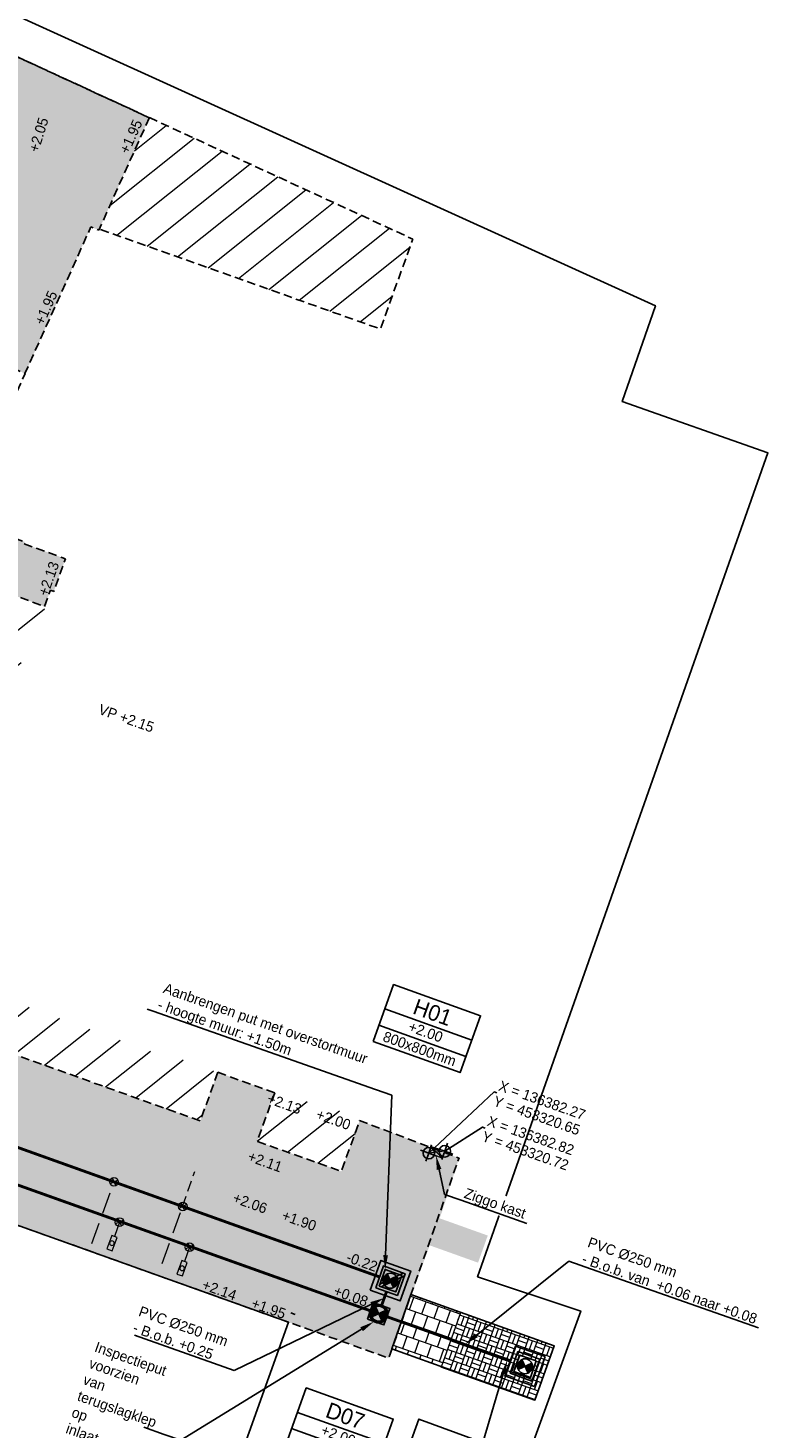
# Model space of a CAD drawing. Header units: metres. Extents: x 136120 to 136875, y 452791 to 453628.
# Tile 14 of 20: x 136368 to 136394, y 453311 to 453360. Entities that reach past the tile are written whole.
import ezdxf
from ezdxf import colors
from ezdxf.entities.mleader import LeaderData, LeaderLine
from ezdxf.enums import TextEntityAlignment as Align
from ezdxf.math import Vec2, Vec3

# ---------------------------------------------------------------- set-up
doc = ezdxf.new("R2010")
doc.units = ezdxf.units.M
for name, pattern in [('DASHED__G1', [0.45, 0.3, -0.15]), ('HIDDEN', [9.525, 6.35, -3.175]), ('HIDDEN__G5', [1.125, 0.75, -0.375])]:
    doc.linetypes.add(name, pattern=pattern)
doc.layers.add('-DR-alg-hulplijnen', color=210, linetype='Continuous', plot=False)
for name, color, linetype in [('-DR-alg-projectgrens 1-200', 3, 'PROJECTGRENS_1-200'), ('-DR-bs-rio-inspectieput', 253, 'Continuous'), ('-DR-nw-BRM-arc-zandbed', 1, 'Continuous'), ('-DR-nw-KL-nutstracé', 41, 'Continuous'), ('-DR-nw-KL-trafo @ 0.2', 2, 'Continuous'), ('-DR-nw-rio-DWA 250', 10, 'Continuous'), ('-DR-nw-rio-DWA putnummer @ 0.2', 10, 'Continuous'), ('-DR-nw-rio-DWA txt', 10, 'Continuous'), ('-DR-nw-rio-DWA txt @ 0.2', 10, 'Continuous'), ('-DR-nw-rio-HWA 250', 170, 'Continuous'), ('-DR-nw-rio-HWA putnummer @ 0.2', 170, 'Continuous'), ('-DR-nw-rio-HWA txt', 170, 'Continuous'), ('-DR-nw-rio-HWA txt @ 0.2', 170, 'Continuous'), ('-DR-nw-rio-inspectieput', 2, 'Continuous'), ('-DR-nw-rio-inspectieput-overstort', 2, 'Continuous'), ('-DR-nw-rio-putblock-deksel', 1, 'Continuous'), ('-DR-nw-rio-putblock-schacht', 1, 'Continuous'), ('-DR-nw-rio-txt', 2, 'Continuous'), ('-DR-nw-txt hoogtemaat vloerpeilen', 2, 'Continuous'), ('-DR-nw-txt-hoogtemaat', 2, 'Continuous'), ('-DR-nw-txt-WRM-hoogtemaat', 210, 'Continuous'), ('-DR-nw-vh-BRM-kant-zandbed', 1, 'DASHED__G1'), ('-DR-nw-vh-scheiding verhardingen', 1, 'Continuous'), ('-DR-nw-ziggokast', 2, 'Continuous')]:
    doc.layers.add(name, color=color, linetype=linetype)
for name, color, linetype, lineweight in [('-DR-nw-CAI', 2, 'Continuous', 9), ('-DR-nw-rio-DWA inlaat', 10, 'Continuous', 9), ('-DR-nw-rio-HWA 125', 170, 'HIDDEN__G5', 9), ('-DR-nw-rio-HWA inlaat', 170, 'HIDDEN__G5', 9), ('-DR-nw-rio-VWA 125 mm huisaansluiting', 10, 'HIDDEN', 13), ('-DR-nw-rio-VWA 125 mm ontstoppingsstuk', 10, 'Continuous', 13), ('-DR-nw-vh-arc-BRM-grondwerk water', 254, 'Continuous', 9), ('-DR-v-vh-arc-bss', 252, 'Continuous', 9)]:
    doc.layers.add(name, color=color, linetype=linetype, lineweight=lineweight)
doc.layers.add('-DR-nw-vh-arc-BRM-grond kavels', color=7, linetype='Continuous', lineweight=5, true_color=0xd9915e)
doc.styles.add('CE', font='txt', dxfattribs={"height": 1.8})
doc.styles.add('CiCom Engineering', font='txt', dxfattribs={"height": 1.8})
doc.styles.add('Drong', font='txt', dxfattribs={"height": 1.8})
doc.linetypes.add('PROJECTGRENS_1-200', pattern='A,0.32,-0.13,[133,ltypeshp.shx,S=0.13,R=0,X=-0.13,Y=0],-0.13,1.27', length=1.85)
pattern_1 = [(38.5914, (136376.3115, 453321.0646), (-0.594134, 0.744487), [])]

# ---------------------------------------------------------------- blocks, each defined once
blk = doc.blocks.new('*U1312')
at = {"style": 'Drong'}
blk.add_attdef('BOBL', text='', height=1.8, rotation=340.3104, dxfattribs=at).set_placement((-57.2, 20.47), align=Align.BOTTOM_LEFT)
blk.add_attdef('MATERIAAL', text='', height=1.8, rotation=340.3104, dxfattribs=at).set_placement((0, 0), align=Align.BOTTOM_CENTER)
blk.add_attdef('BOBR', text='', height=1.8, rotation=340.3104, dxfattribs=at).set_placement((117.32, -41.98), align=Align.BOTTOM_RIGHT)
blk = doc.blocks.new('*U20')
at = {"layer": '-DR-nw-rio-putblock-deksel', "color": 0, "ltscale": 0.5}
for p, q in [((-0.26, 0.014), (-0.095, -0.045)), ((-0.257, 0.04), (-0.063, -0.03)), ((-0.252, 0.064), (-0.032, -0.015)), ((-0.245, 0.088), (0, 0)), ((0.235, 0.111), (-0.235, -0.111)), ((-0.235, 0.111), (-0.015, 0.032)), ((-0.224, 0.133), (-0.03, 0.063)), ((-0.209, 0.154), (-0.045, 0.095)), ((-0.193, 0.174), (-0.06, 0.127)), ((-0.173, 0.194), (-0.075, 0.158)), ((-0.151, 0.212), (-0.09, 0.19)), ((-0.124, 0.229), (-0.105, 0.222)), ((-0.111, 0.235), (0.111, -0.235)), ((0, 0), (0.244, -0.088)), ((0.032, 0.015), (0.252, -0.064)), ((0.063, 0.03), (0.257, -0.04)), ((0.095, 0.045), (0.259, -0.014)), ((0.127, 0.06), (0.259, 0.012)), ((0.158, 0.075), (0.257, 0.039)), ((0.19, 0.09), (0.251, 0.068)), ((0.222, 0.105), (0.24, 0.098)), ((-0.26, -0.012), (-0.127, -0.06)), ((-0.257, -0.039), (-0.158, -0.075)), ((-0.251, -0.068), (-0.19, -0.09)), ((-0.241, -0.098), (-0.222, -0.105)), ((0.015, -0.032), (0.235, -0.111)), ((0.029, -0.063), (0.223, -0.133)), ((0.044, -0.095), (0.209, -0.154)), ((0.059, -0.127), (0.193, -0.174)), ((0.074, -0.158), (0.173, -0.194)), ((0.089, -0.19), (0.15, -0.212)), ((0.104, -0.221), (0.124, -0.229))]:
    blk.add_line(p, q, dxfattribs=at)
at = {"layer": '-DR-nw-rio-putblock-deksel', "color": 0}
blk.add_lwpolyline([(-0.39, -0.184), (0.184, -0.39), (0.39, 0.184), (-0.185, 0.39)], close=True, dxfattribs=at)
at = {"layer": '-DR-nw-rio-putblock-deksel', "color": 0, "ltscale": 0.5}
blk.add_circle((0, 0), 0.26, dxfattribs=at)
at = {"layer": '-DR-nw-rio-putblock-schacht', "color": 0}
for points in [[(-0.703, -0.333), (0.333, -0.703), (0.703, 0.333), (-0.333, 0.703)], [(-0.511, -0.242), (0.242, -0.511), (0.511, 0.242), (-0.242, 0.511)]]:
    blk.add_lwpolyline(points, close=True, dxfattribs=at)
blk = doc.blocks.new('*U536')
at = {"color": 0}
blk.add_lwpolyline([(-8.02, 0), (8.02, 0), (8.02, 10.5), (-8.02, 10.5)], close=True, dxfattribs=at)
for points in [[(-8.02, 6), (8.02, 6)], [(-8.02, 3), (8.02, 3)]]:
    blk.add_lwpolyline(points, dxfattribs=at)
at = {"style": 'CiCom Engineering'}
for tag, height, p in [('PUTNUMMER', 2.75, (0, 6.87)), ('MAAIVELD', 1.8, (0, 3.75)), ('AFMETING', 1.8, (0, 0.63))]:
    blk.add_attdef(tag, text='', height=height, dxfattribs=at).set_placement(p, align=Align.CENTER)
blk = doc.blocks.new('*U1254')
at = {"style": 'Drong'}
blk.add_attdef('BOBL', text='', height=1.8, rotation=340.2969, dxfattribs=at).set_placement((-100.01, 35.82), align=Align.BOTTOM_LEFT)
blk.add_attdef('MATERIAAL', text='', height=1.8, rotation=340.2969, dxfattribs=at).set_placement((0, 0), align=Align.BOTTOM_CENTER)
blk.add_attdef('BOBR', text='', height=1.8, rotation=340.2969, dxfattribs=at).set_placement((76.19, -27.28), align=Align.BOTTOM_RIGHT)
blk = doc.blocks.new('*U1251')
blk.add_lwpolyline([(-0.509, -0.033), (-0.482, 0.166), (0.013, 0.099), (-0.013, -0.099)], close=True)
blk.add_circle((-0.248, 0.033), 0.08)
blk = doc.blocks.new('Inlaat')
for points in [[(-0.071, 0.071), (0.071, -0.071)], [(0.071, 0.071), (-0.071, -0.071)]]:
    blk.add_lwpolyline(points)
at = {"linetype": 'Continuous'}
blk.add_circle((0, 0), 0.1, dxfattribs=at)
blk = doc.blocks.new('*U1283')
for points in [[(5.3, 6.14), (4.8, 6.14), (0, 0)], [(0, 0), (-1.5, 0)], [(0, 0), (0, 1.5)], [(0, 0), (1.5, 0)], [(0, 0), (0, -1.5)]]:
    blk.add_lwpolyline(points)
blk.add_circle((0, 0), 1)
at = {"style": 'CiCom Engineering'}
blk.add_attdef('COORDX', (5.3, 6.64), '', height=1.8, dxfattribs=at)
blk.add_attdef('COORDY', text='', height=1.8, dxfattribs=at).set_placement((5.3, 5.64), align=Align.TOP_LEFT)
blk = doc.blocks.new('*U1282')
for points in [[(7.65, 13.79), (7.15, 13.79), (0, 0)], [(0, 0), (-1.5, 0)], [(0, 0), (0, 1.5)], [(0, 0), (1.5, 0)], [(0, 0), (0, -1.5)]]:
    blk.add_lwpolyline(points)
blk.add_circle((0, 0), 1)
at = {"style": 'CiCom Engineering'}
blk.add_attdef('COORDX', (7.65, 14.29), '', height=1.8, dxfattribs=at)
blk.add_attdef('COORDY', text='', height=1.8, dxfattribs=at).set_placement((7.65, 13.29), align=Align.TOP_LEFT)
blk = doc.blocks.new('*U1305')
at = {"layer": '-DR-nw-rio-putblock-deksel', "color": 0, "ltscale": 0.5}
for p, q in [((-0.095, -0.045), (-0.259, 0.013)), ((-0.063, -0.03), (-0.257, 0.039)), ((-0.032, -0.015), (-0.252, 0.063)), ((0, 0), (-0.245, 0.087)), ((-0.015, 0.031), (-0.235, 0.11)), ((-0.234, -0.111), (0.235, 0.112)), ((-0.03, 0.063), (-0.224, 0.132)), ((-0.045, 0.095), (-0.21, 0.153)), ((-0.06, 0.126), (-0.193, 0.174)), ((-0.075, 0.158), (-0.174, 0.193)), ((-0.09, 0.19), (-0.151, 0.211)), ((-0.105, 0.221), (-0.124, 0.228)), ((0.112, -0.235), (-0.111, 0.235)), ((0.252, -0.063), (0.032, 0.015)), ((0.257, -0.039), (0.063, 0.03)), ((0.26, -0.014), (0.095, 0.045)), ((0.26, 0.013), (0.126, 0.06)), ((0.257, 0.04), (0.158, 0.075)), ((0.251, 0.068), (0.19, 0.09)), ((0.241, 0.098), (0.221, 0.105)), ((-0.126, -0.06), (-0.259, -0.013)), ((-0.158, -0.075), (-0.256, -0.04)), ((-0.19, -0.09), (-0.25, -0.069)), ((-0.221, -0.105), (-0.24, -0.099)), ((0.245, -0.087), (0, 0)), ((0.236, -0.11), (0.015, -0.032)), ((0.224, -0.132), (0.03, -0.063)), ((0.21, -0.153), (0.046, -0.095)), ((0.193, -0.174), (0.061, -0.127)), ((0.174, -0.193), (0.076, -0.158)), ((0.151, -0.211), (0.091, -0.19)), ((0.124, -0.228), (0.106, -0.221))]:
    blk.add_line(p, q, dxfattribs=at)
at = {"layer": '-DR-nw-rio-putblock-deksel', "color": 0}
blk.add_lwpolyline([(0.39, 0.186), (-0.185, 0.389), (-0.389, -0.186), (0.186, -0.389)], close=True, dxfattribs=at)
at = {"layer": '-DR-nw-rio-putblock-deksel', "color": 0, "ltscale": 0.5}
blk.add_circle((0, 0), 0.26, dxfattribs=at)
at = {"layer": '-DR-nw-rio-putblock-schacht', "color": 0}
for points in [[(0.702, 0.335), (-0.335, 0.702), (-0.702, -0.335), (0.335, -0.702)], [(0.511, 0.243), (-0.243, 0.511), (-0.511, -0.243), (0.243, -0.511)]]:
    blk.add_lwpolyline(points, close=True, dxfattribs=at)
blk = doc.blocks.new('*U1313')
at = {"layer": '-DR-nw-rio-putblock-deksel', "color": 0, "ltscale": 0.5}
for p, q in [((-0.26, 0.014), (-0.095, -0.045)), ((-0.257, 0.039), (-0.063, -0.03)), ((-0.252, 0.064), (-0.032, -0.015)), ((-0.245, 0.088), (0, 0)), ((0.235, 0.111), (-0.235, -0.111)), ((-0.235, 0.111), (-0.015, 0.032)), ((-0.224, 0.133), (-0.03, 0.063)), ((-0.21, 0.154), (-0.045, 0.095)), ((-0.193, 0.174), (-0.06, 0.127)), ((-0.174, 0.194), (-0.075, 0.158)), ((-0.151, 0.212), (-0.09, 0.19)), ((-0.124, 0.228), (-0.105, 0.222)), ((-0.111, 0.235), (0.111, -0.235)), ((0, 0), (0.245, -0.087)), ((0.032, 0.015), (0.252, -0.064)), ((0.063, 0.03), (0.257, -0.039)), ((0.095, 0.045), (0.259, -0.014)), ((0.127, 0.06), (0.259, 0.012)), ((0.158, 0.075), (0.257, 0.04)), ((0.19, 0.09), (0.25, 0.068)), ((0.222, 0.105), (0.24, 0.098)), ((-0.26, -0.012), (-0.127, -0.06)), ((-0.257, -0.039), (-0.158, -0.075)), ((-0.251, -0.068), (-0.19, -0.09)), ((-0.241, -0.098), (-0.222, -0.105)), ((0.015, -0.031), (0.235, -0.11)), ((0.03, -0.063), (0.223, -0.133)), ((0.044, -0.095), (0.209, -0.154)), ((0.059, -0.126), (0.193, -0.174)), ((0.074, -0.158), (0.173, -0.193)), ((0.089, -0.19), (0.151, -0.212)), ((0.104, -0.221), (0.124, -0.228))]:
    blk.add_line(p, q, dxfattribs=at)
at = {"layer": '-DR-nw-rio-putblock-deksel', "color": 0}
blk.add_lwpolyline([(-0.39, -0.185), (0.185, -0.39), (0.39, 0.185), (-0.185, 0.39)], close=True, dxfattribs=at)
at = {"layer": '-DR-nw-rio-putblock-deksel', "color": 0, "ltscale": 0.5}
blk.add_circle((0, 0), 0.26, dxfattribs=at)
at = {"layer": '-DR-nw-rio-putblock-schacht', "color": 0}
for radius in [0.32, 0.3]:
    blk.add_circle((0, 0), radius, dxfattribs=at)

msp = doc.modelspace()

# ---------------------------------------------------------------- hatches: boundary and pattern name
at = {"layer": '-DR-nw-BRM-arc-zandbed'}
h = msp.add_hatch(dxfattribs=at)
h.set_pattern_fill('AVH-FUNDERING_ZAND', color=256, scale=0.25, angle=69.194, pattern_type=2)
h.set_pattern_definition([(87.28538, (136119.9151, 452832.6292), (-0.37801368, 0.29898877), [0, -0.38, 0, -0.425, 0, -0.40625]), (57.28538, (136119.9151, 452832.6292), (-0.2531045, 0.7933957), [0, -0.205, 0, -0.3425, 0, -0.13125]), (17.28538, (136119.71655, 452832.39437), (0.50158308, 0.59542748), [0, -0.125, 0, -0.45, 0, -0.5875]), (7.28538, (136119.71655, 452832.3944), (0.3176732, 0.71556145), [0, -0.0625, 0, -0.295, 0, -0.3375])])
h.paths.add_polyline_path([(136382.734, 453318.639), (136383.317, 453320.481), (136379.868, 453321.783), (136379.231, 453320.02), (136376.312, 453321.065), (136376.92, 453322.744), (136374.945, 453323.459), (136374.334, 453321.772), (136359.853, 453326.956), (136362.743, 453336.342), (136364.523, 453335.697), (136366.295, 453340.586), (136368.93, 453339.63), (136369.133, 453340.19), (136369.246, 453340.149), (136369.657, 453341.283), (136368.226, 453341.801), (136368.25, 453341.867), (136366.388, 453342.541), (136366.364, 453342.475), (136365.96, 453342.621), (136366.084, 453342.896), (136364.895, 453343.327), (136366.49, 453348.507), (136368.25, 453347.714), (136368.742, 453348.809), (136370.539, 453352.807), (136370.813, 453352.685), (136372.565, 453356.594), (136339.451, 453371.83), (136336.657, 453373.111), (136330.029, 453376.156), (136327.303, 453377.41), (136325.94, 453378.037), (136319.419, 453381.039), (136318.081, 453381.655), (136315.206, 453382.978), (136314.724, 453383.099), (136314.911, 453381.363), (136315.885, 453372.242), (136316.101, 453370.216), (136315.155, 453370.133), (136315.574, 453365.653), (136319.719, 453330.253), (136319.86, 453328.174), (136318.665, 453324.336), (136315.078, 453316.409), (136316.297, 453315.896), (136316.37, 453316.063), (136327.237, 453311.306), (136327.159, 453311.127), (136331.291, 453309.318), (136334.96, 453317.723), (136335.697, 453317.46), (136335.706, 453317.456), (136336.169, 453318.751), (136336.066, 453318.788), (136336.176, 453319.095), (136337.14, 453321.61), (136337.083, 453321.63), (136337.193, 453321.937), (136337.292, 453321.902), (136339.413, 453327.813), (136340.069, 453327.583), (136340.104, 453327.682), (136342.029, 453326.993), (136341.993, 453326.895), (136344.381, 453326.04), (136344.416, 453326.139), (136346.341, 453325.45), (136346.304, 453325.347), (136349.106, 453324.344), (136349.143, 453324.447), (136351.067, 453323.759), (136351.032, 453323.66), (136353.419, 453322.805), (136353.455, 453322.904), (136353.756, 453322.796), (136355.379, 453322.215), (136355.344, 453322.117), (136357.496, 453321.33), (136357.582, 453321.57), (136358.118, 453321.378), (136358.068, 453321.237), (136359.383, 453320.772), (136359.432, 453320.908), (136361.668, 453320.108), (136361.766, 453320.381), (136380.869, 453313.544)])
h.paths.add_polyline_path([(136344.951, 453332.927), (136340.69, 453368.811), (136355.504, 453361.969), (136354.134, 453359.004), (136366.076, 453355.328), (136357.768, 453328.339)], flags=16)
h.paths.add_polyline_path([(136342.289, 453335.012), (136341.603, 453334.93), (136341.616, 453334.821), (136341.507, 453334.808), (136341.588, 453334.128), (136330.665, 453332.829), (136330.641, 453333.028), (136329.202, 453332.858), (136328.296, 453330.783), (136321.543, 453333.73), (136321.475, 453333.722), (136317.339, 453368.542), (136318.108, 453368.633), (136317.863, 453370.665), (136322.975, 453371.279), (136322.94, 453371.577), (136325.447, 453371.878), (136329.693, 453372.372), (136329.929, 453370.386), (136336.086, 453371.117), (136336.165, 453370.452), (136336.274, 453370.465), (136336.313, 453370.137), (136336.998, 453370.219), (136337.273, 453367.906), (136336.588, 453367.824), (136336.627, 453367.497), (136336.448, 453367.476), (136336.631, 453365.94), (136336.7, 453365.949), (136336.758, 453365.457), (136337.851, 453365.587), (136338.199, 453362.656), (136338.308, 453362.669), (136338.321, 453362.56), (136339.007, 453362.642), (136339.222, 453360.83), (136338.536, 453360.749), (136338.549, 453360.64), (136338.44, 453360.627), (136338.812, 453357.493), (136338.922, 453357.506), (136338.935, 453357.396), (136339.62, 453357.478), (136339.835, 453355.666), (136339.15, 453355.585), (136339.163, 453355.476), (136339.053, 453355.463), (136339.426, 453352.329), (136339.535, 453352.342), (136339.548, 453352.233), (136340.233, 453352.314), (136340.449, 453350.503), (136339.763, 453350.421), (136339.776, 453350.312), (136339.667, 453350.299), (136340.04, 453347.156), (136340.149, 453347.169), (136340.161, 453347.069), (136340.847, 453347.151), (136341.062, 453345.339), (136340.377, 453345.258), (136340.39, 453345.149), (136340.28, 453345.136), (136340.653, 453342.002), (136340.762, 453342.015), (136340.775, 453341.905), (136341.46, 453341.987), (136341.675, 453340.176), (136340.99, 453340.094), (136341.003, 453339.985), (136340.894, 453339.972), (136341.266, 453336.838), (136341.375, 453336.851), (136341.388, 453336.742), (136342.073, 453336.823)], flags=16)
at = {"layer": '-DR-nw-vh-arc-BRM-grond kavels'}
h = msp.add_hatch(dxfattribs=at)
h.set_pattern_fill('ANSI31', color=256, scale=0.3, angle=13)
h.set_pattern_definition(pattern_1)
h.paths.add_polyline_path([(136381.715, 453352.378), (136372.567, 453356.597), (136370.833, 453352.73), (136380.586, 453349.258)])
h = msp.add_hatch(dxfattribs=at)
h.set_pattern_fill('ANSI31', color=256, scale=0.3, angle=13)
h.set_pattern_definition(pattern_1)
h.paths.add_polyline_path([(136365.809, 453331.306), (136365.905, 453331.271), (136367.436, 453335.504), (136367.342, 453335.538), (136368.281, 453338.131), (136368.375, 453338.097), (136368.491, 453338.417), (136368.604, 453338.375), (136369.015, 453339.509), (136368.901, 453339.551), (136368.93, 453339.63), (136366.295, 453340.586), (136364.523, 453335.697), (136362.743, 453336.342), (136359.853, 453326.956), (136374.334, 453321.772), (136374.945, 453323.459), (136373.365, 453324.031), (136373.33, 453323.935), (136366.489, 453326.411), (136366.524, 453326.508), (136364.451, 453327.258), (136364.96, 453328.666), (136364.866, 453328.7)])
at = {"layer": '-DR-nw-vh-arc-BRM-grondwerk water'}
h = msp.add_hatch(dxfattribs=at)
h.set_pattern_fill('ANGLE', color=256)
h.set_pattern_definition([(340.3, (136338.81, 453331.85), (2.3546, 6.5762), [5.08, -1.905]), (70.3, (136338.81, 453331.85), (-6.5762, 2.3546), [5.08, -1.905])])
h.paths.add_polyline_path([(136382.676, 453315.152), (136382.444, 453315.235), (136382.35, 453314.972), (136382.582, 453314.889)])
at = {"layer": '-DR-v-vh-arc-bss'}
h = msp.add_hatch(dxfattribs=at)
h.set_pattern_fill('AVH-TEGEL_300X300_HALFST', color=256, scale=1.5, angle=70.5, pattern_type=2)
h.set_pattern_definition([(70.5, (0, 0), (-0.06188124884, 0.49929521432), [0.45, -0.45]), (160.5, (0, 0), (-0.15021308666, -0.424188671), [])])
h.paths.add_polyline_path([(136382.692, 453313.245), (136380.993, 453313.872), (136381.652, 453315.743), (136383.362, 453315.132)])
h = msp.add_hatch(dxfattribs=at)
h.set_pattern_fill('AVH-BSS_KEIFORMAAT_BLOK', color=256, scale=1.5, angle=70.5, pattern_type=2)
h.set_pattern_definition([(70.5, (0, 0), (-0.2969320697, 0.10514916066), []), (70.5, (-0.14847, 0.05257), (-0.19178290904, 0.40208123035), [0.315, -0.315]), (160.5, (0, 0), (-0.10514916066, -0.2969320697), []), (160.5, (-0.05257, -0.14847), (-0.40208123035, -0.19178290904), [0.315, -0.315])])
h.paths.add_polyline_path([(136385.952, 453312.083), (136382.692, 453313.245), (136383.361, 453315.128), (136386.625, 453313.968)])
h.paths.add_polyline_path([(136385.997, 453313.44), (136385.421, 453313.643), (136385.218, 453313.069), (136385.795, 453312.866)], flags=16)

# ---------------------------------------------------------------- linework, layer by layer
at = {"layer": '-DR-nw-CAI'}
msp.add_lwpolyline([(136382.738, 453320.483), (136382.268, 453320.654), (136382.353, 453320.889), (136382.823, 453320.718)], close=True, dxfattribs=at)
for points in [[(136382.823, 453320.718), (136382.268, 453320.654)], [(136382.738, 453320.483), (136382.353, 453320.889)]]:
    msp.add_lwpolyline(points, dxfattribs=at)
at = {"layer": '-DR-nw-KL-nutstracé', "const_width": 1, "flags": 128}
for points in [[(136327.78, 453329.098), (136328.498, 453328.775), (136329.754, 453331.736), (136340.329, 453333.009), (136384.147, 453317.323)], [(136382.503, 453320.568), (136381.66, 453318.213)]]:
    msp.add_lwpolyline(points, dxfattribs=at)
at = {"layer": '-DR-nw-rio-DWA 250', "const_width": 0.1, "flags": 128}
for points in [[(136380.241, 453315.182), (136343.708, 453328.213)], [(136385.141, 453313.434), (136380.815, 453314.977)]]:
    msp.add_lwpolyline(points, dxfattribs=at)
at = {"layer": '-DR-nw-rio-HWA 125', "flags": 128}
for points in [[(136370.573, 453317.513), (136371.34, 453319.657)], [(136373.013, 453316.827), (136373.721, 453318.804)]]:
    msp.add_lwpolyline(points, dxfattribs=at)
at = {"layer": '-DR-nw-rio-HWA 125', "ltscale": 0.5, "flags": 128}
msp.add_lwpolyline([(136373.721, 453318.804), (136374.141, 453320.021)], dxfattribs=at)
at = {"layer": '-DR-nw-rio-HWA 250', "const_width": 0.1, "flags": 128}
for points in [[(136342.66, 453329.921), (136380.559, 453316.357)], [(136380.801, 453315.847), (136380.629, 453315.362)]]:
    msp.add_lwpolyline(points, dxfattribs=at)
at = {"layer": '-DR-nw-rio-inspectieput-overstort', "flags": 128}
for points in [[(136381.383, 453316.491), (136380.57, 453316.108)], [(136381.424, 453316.399), (136380.614, 453316.018)]]:
    msp.add_lwpolyline(points, dxfattribs=at)
at = {"layer": '-DR-nw-rio-VWA 125 mm huisaansluiting', "ltscale": 0.1}
for points in [[(136371.532, 453318.263), (136371.354, 453317.765)], [(136373.965, 453317.392), (136373.787, 453316.894)]]:
    msp.add_lwpolyline(points, dxfattribs=at)
at = {"layer": '-DR-nw-vh-BRM-kant-zandbed', "flags": 128}
for points in [[(136372.565, 453356.594), (136339.451, 453371.83), (136336.657, 453373.111), (136330.029, 453376.156), (136327.303, 453377.41), (136325.94, 453378.037), (136319.419, 453381.039), (136318.081, 453381.655), (136315.206, 453382.978), (136314.724, 453383.099), (136314.911, 453381.363), (136315.885, 453372.242), (136316.099, 453370.234)], [(136316.101, 453370.216), (136315.155, 453370.133), (136315.574, 453365.653), (136319.719, 453330.253), (136319.86, 453328.174), (136318.665, 453324.336), (136315.078, 453316.409), (136316.297, 453315.896), (136316.37, 453316.063), (136327.237, 453311.306), (136327.159, 453311.127), (136331.291, 453309.318), (136334.96, 453317.723), (136335.697, 453317.46), (136335.706, 453317.456), (136336.169, 453318.751), (136336.066, 453318.788), (136336.176, 453319.095), (136336.232, 453319.074), (136337.14, 453321.61), (136337.083, 453321.63), (136337.193, 453321.937), (136337.292, 453321.902), (136339.413, 453327.813), (136340.069, 453327.583), (136340.104, 453327.682), (136342.029, 453326.993), (136341.993, 453326.895), (136344.381, 453326.04), (136344.416, 453326.139), (136346.341, 453325.45), (136346.304, 453325.347), (136349.106, 453324.344), (136349.143, 453324.447), (136351.067, 453323.759), (136351.032, 453323.66), (136353.419, 453322.805), (136353.455, 453322.904), (136353.756, 453322.796), (136355.379, 453322.215), (136355.344, 453322.117), (136357.496, 453321.33), (136357.582, 453321.57), (136358.118, 453321.378), (136358.068, 453321.237), (136359.383, 453320.772), (136359.432, 453320.908), (136361.668, 453320.108), (136361.766, 453320.381), (136380.877, 453313.541), (136383.32, 453320.49)], [(136372.293, 453356.72), (136367.777, 453358.801)], [(136372.567, 453356.597), (136370.813, 453352.685), (136370.539, 453352.807), (136368.742, 453348.809), (136368.25, 453347.714), (136366.49, 453348.507), (136364.895, 453343.327), (136366.084, 453342.896), (136368.255, 453347.712)], [(136372.567, 453356.597), (136381.715, 453352.378), (136380.586, 453349.258), (136370.833, 453352.73)], [(136368.93, 453339.63), (136369.133, 453340.19), (136369.246, 453340.149), (136369.657, 453341.283), (136368.226, 453341.801), (136368.25, 453341.867), (136366.388, 453342.541), (136366.364, 453342.475), (136365.96, 453342.621), (136366.084, 453342.896)], [(136374.945, 453323.459), (136374.945, 453323.459), (136374.334, 453321.772), (136359.853, 453326.956), (136362.743, 453336.342), (136364.523, 453335.697), (136366.295, 453340.586), (136368.93, 453339.63)], [(136376.92, 453322.744), (136376.312, 453321.065), (136379.231, 453320.02), (136379.868, 453321.783), (136383.317, 453320.481)]]:
    msp.add_lwpolyline(points, dxfattribs=at)
at = {"layer": '-DR-nw-vh-scheiding verhardingen', "flags": 128}
for points in [[(136381.644, 453315.746), (136380.98, 453313.86)], [(136386.625, 453313.966), (136381.644, 453315.746)], [(136377.627, 453315.058), (136377.477, 453315.112)], [(136385.952, 453312.083), (136380.98, 453313.86)], [(136385.952, 453312.083), (136386.625, 453313.966)]]:
    msp.add_lwpolyline(points, dxfattribs=at)
at = {"layer": '-DR-nw-vh-scheiding verhardingen'}
msp.add_lwpolyline([(136385.997, 453313.44), (136385.421, 453313.643), (136385.218, 453313.069), (136385.795, 453312.866)], close=True, dxfattribs=at)

# ---------------------------------------------------------------- block references
at = {"layer": '-DR-bs-rio-inspectieput'}
msp.add_blockref('*U1305', (136385.608, 453313.255), dxfattribs=at)
at = {"layer": '-DR-nw-KL-trafo @ 0.2', "xscale": 0.2, "yscale": 0.2, "zscale": 0.2, "rotation": 340.591421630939}
for name, p, values in [('*U1282', (136382.268, 453320.654), {'COORDX': 'X = 136382.27', 'COORDY': 'Y = 453320.65'}), ('*U1283', (136382.823, 453320.718), {'COORDX': 'X = 136382.82', 'COORDY': 'Y = 453320.72'})]:
    msp.add_blockref(name, p, dxfattribs=at).add_auto_attribs(values)
at = {"layer": '-DR-nw-rio-DWA inlaat', "xscale": 1.5, "yscale": 1.5, "rotation": 340.3003017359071}
for p in [(136371.532, 453318.263), (136373.965, 453317.392)]:
    msp.add_blockref('Inlaat', p, dxfattribs=at)
at = {"layer": '-DR-nw-rio-DWA txt @ 0.2', "xscale": 0.2, "yscale": 0.2, "zscale": 0.2}
msp.add_blockref('*U1254', (136364.802, 453320.673), dxfattribs=at).add_auto_attribs({'BOBL': '+0.18', 'BOBR': '+0.08', 'MATERIAAL': 'PVC Ø250'})
at = {"layer": '-DR-nw-rio-HWA inlaat', "xscale": 1.5, "yscale": 1.5, "rotation": 340.3003017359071}
msp.add_blockref('Inlaat', (136371.34, 453319.657), dxfattribs=at)
at = {"layer": '-DR-nw-rio-HWA putnummer @ 0.2', "xscale": 0.2, "yscale": 0.2, "zscale": 0.2, "rotation": 340.3003017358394}
msp.add_blockref('*U536', (136381.847, 453323.989), dxfattribs=at).add_auto_attribs({'MAAIVELD': '+2.00', 'PUTNUMMER': 'H01', 'AFMETING': '800x800mm'})
at = {"layer": '-DR-nw-rio-HWA txt @ 0.2', "xscale": 0.2, "yscale": 0.2, "zscale": 0.2}
msp.add_blockref('*U1312', (136356.908, 453324.822), dxfattribs=at).add_auto_attribs({'BOBL': '-0.22', 'BOBR': '-0.22', 'MATERIAAL': 'PVC Ø250'})
at = {"layer": '-DR-nw-rio-inspectieput'}
for name, p in [('*U20', (136380.937, 453316.226)), ('*U1313', (136380.528, 453315.079))]:
    msp.add_blockref(name, p, dxfattribs=at)
at = {"layer": '-DR-nw-rio-VWA 125 mm ontstoppingsstuk', "xscale": -1, "rotation": 242.6533279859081}
for p in [(136371.354, 453317.765), (136373.787, 453316.894)]:
    msp.add_blockref('*U1251', p, dxfattribs=at)

# ---------------------------------------------------------------- texts
at = {"layer": '-DR-nw-txt hoogtemaat vloerpeilen', "insert": (136371.767, 453335.746), "char_height": 0.36, "attachment_point": 5, "rotation": 340.5914, "style": 'Drong'}
msp.add_mtext_dynamic_manual_height_columns('VP +2.15', width=4.38386, gutter_width=1.8, heights=[0], dxfattribs=at)
at = {"layer": '-DR-nw-txt-hoogtemaat', "char_height": 0.36, "attachment_point": 1, "style": 'Drong'}
for insert, rotation in [((136371.513, 453355.457), 65.8981), ((136368.564, 453349.514), 65.8981), ((136376.195, 453315.637), 340.5914)]:
    msp.add_mtext_dynamic_manual_height_columns('+1.95', width=3.08922, gutter_width=1.8, heights=[0], dxfattribs=dict(at, insert=insert, rotation=rotation))
at = {"layer": '-DR-nw-txt-WRM-hoogtemaat', "char_height": 0.36, "attachment_point": 1, "style": 'Drong'}
for s, insert, rotation in [('+2.05', (136368.368, 453355.472), 72.7595), ('+2.13', (136368.692, 453340.081), 70.0602), ('+2.13', (136376.742, 453322.745), 340.2067), ('+2.11', (136376.074, 453320.734), 340.2067), ('+2.06', (136375.552, 453319.297), 340.2067), ('+2.14', (136374.487, 453316.281), 340.2067)]:
    msp.add_mtext_dynamic_manual_height_columns(s, width=3.08922, gutter_width=1.8, heights=[0], dxfattribs=dict(at, insert=insert, rotation=rotation))

# ---------------------------------------------------------------- next in the draw order: leaders
at = {"layer": '-DR-nw-rio-txt'}
ml = msp.add_multileader_mtext('Standard', dxfattribs=at)
ml.set_content('Aanbrengen put met overstortmuur \\P- hoogte muur: +1.50m', color=7, style='CE')
ml.set_leader_properties(color=256, linetype='ByLayer', lineweight=-1)
ml.build(insert=Vec2(0, 0))
ml.multileader.update_dxf_attribs({"text_left_attachment_type": 5, "text_right_attachment_type": 5, "dogleg_length": 3.03, "arrow_head_size": 0.5, "scale": 0.2})
ctx = ml.context
ctx.base_point, ctx.scale, ctx.char_height, ctx.arrow_head_size, ctx.landing_gap_size, ctx.plane_origin, ctx.plane_x_axis, ctx.plane_y_axis = Vec3(136372.745, 453325.567), 0.2, 0.36, 0.5, 0.04, Vec3(136383.191, 453318.859), Vec3(0.943173, -0.332302), Vec3(0.332302, 0.943173)
ctx.left_attachment, ctx.right_attachment = 5, 5
notes = []
notes.append((ctx, [(1, (1, 1, 0), (136380.985, 453322.664), (-0.943173, 0.332302), 0.606, [(0, [(136380.751, 453316.613)], 0, [])])]))
ctx.mtext.insert, ctx.mtext.text_direction, ctx.mtext.rotation, ctx.mtext.flow_direction = Vec3(136373.141, 453326.568), Vec3(0.943173, -0.332302), 5.944442, 5
ctx.mtext.has_bg_fill, ctx.mtext.bg_color, ctx.mtext.bg_scale_factor, ctx.mtext.bg_transparency, ctx.mtext.use_window_bg_color = 1, -1027028792, 1.5, 0, 1
for ctx, leaders in notes:
    for number, flags, end, landing, length, lines in leaders:
        leader = LeaderData()
        leader.index, (leader.has_last_leader_line, leader.has_dogleg_vector, leader.attachment_direction) = number, flags
        leader.last_leader_point, leader.dogleg_vector, leader.dogleg_length = Vec3(end), Vec3(landing), length
        for number, points, colour, breaks in lines:
            line = LeaderLine()
            line.index, line.vertices, line.color, line.breaks = number, Vec3.list(points), colors.encode_raw_color(colour), breaks
            leader.lines.append(line)
        ctx.leaders.append(leader)

# ---------------------------------------------------------------- next in the draw order: hatches: boundary and pattern name
at = {"layer": '-DR-nw-vh-arc-BRM-grond kavels'}
h = msp.add_hatch(dxfattribs=at)
h.set_pattern_fill('ANSI31', color=256, scale=0.3, angle=13)
h.set_pattern_definition(pattern_1)
h.paths.add_polyline_path([(136379.868, 453321.783), (136379.228, 453322.015), (136379.256, 453322.09), (136378.118, 453322.502), (136378.091, 453322.427), (136377.263, 453322.726), (136377.226, 453322.623), (136376.92, 453322.745), (136376.312, 453321.065), (136379.231, 453320.02)])

# ---------------------------------------------------------------- next in the draw order: linework, layer by layer
at = {"layer": '-DR-alg-projectgrens 1-200', "flags": 128}
msp.add_lwpolyline([(136313.047, 453385.09), (136314.528, 453371.072), (136314.049, 453371.021), (136318.843, 453328.271), (136317.728, 453324.692), (136313.758, 453315.904), (136350.387, 453299.526), (136368.541, 453293.137), (136374.543, 453290.923), (136381.917, 453311.426), (136385.683, 453310.038), (136387.544, 453315.171), (136383.961, 453316.364), (136394.039, 453344.966), (136388.986, 453346.74), (136390.135, 453350.067)], close=True, dxfattribs=at)
at = {"layer": '-DR-nw-vh-BRM-kant-zandbed', "flags": 128}
msp.add_lwpolyline([(136376.92, 453322.744), (136374.945, 453323.459)], dxfattribs=at)
at = {"layer": '-DR-nw-vh-scheiding verhardingen', "flags": 128}
msp.add_lwpolyline([(136335.706, 453317.456), (136339.413, 453327.813), (136357.496, 453321.33), (136357.582, 453321.57), (136361.668, 453320.108), (136361.766, 453320.381), (136377.4, 453314.786), (136370.569, 453295.701), (136350.902, 453302.905), (136353.793, 453310.983), (136335.706, 453317.456)], close=True, dxfattribs=at)

# ---------------------------------------------------------------- next in the draw order: block references
at = {"layer": '-DR-nw-rio-HWA inlaat', "xscale": 1.5, "yscale": 1.5, "rotation": 340.3003017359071}
msp.add_blockref('Inlaat', (136373.727, 453318.802), dxfattribs=at)

# ---------------------------------------------------------------- next in the draw order: texts
at = {"layer": '-DR-nw-txt-hoogtemaat', "char_height": 0.36, "attachment_point": 1, "rotation": 340.5914, "style": 'Drong'}
for s, insert in [('+2.00', (136378.445, 453322.194)), ('+1.90', (136377.254, 453318.686))]:
    msp.add_mtext_dynamic_manual_height_columns(s, width=3.08922, gutter_width=1.8, heights=[0], dxfattribs=dict(at, insert=insert))

# ---------------------------------------------------------------- next in the draw order: leaders
at = {"layer": '-DR-nw-rio-txt'}
ml = msp.add_multileader_mtext('Standard', dxfattribs=at)
ml.set_content('Inspectieput voorzien van terugslagklep op inlaat HWA', color=7, style='CE')
ml.set_leader_properties(color=256, linetype='ByLayer', lineweight=-1)
ml.build(insert=Vec2(0, 0))
ml.multileader.update_dxf_attribs({"text_left_attachment_type": 5, "text_right_attachment_type": 5, "dogleg_length": 3.03, "arrow_head_size": 0.5, "scale": 0.2})
ctx = ml.context
ctx.base_point, ctx.scale, ctx.char_height, ctx.arrow_head_size, ctx.landing_gap_size, ctx.plane_origin, ctx.plane_x_axis, ctx.plane_y_axis = Vec3(136369.964, 453311.992), 0.2, 0.36, 0.5, 0.04, Vec3(136377.77, 453308.592), Vec3(0.943173, -0.332302), Vec3(0.332302, 0.943173)
ctx.left_attachment, ctx.right_attachment = 5, 5
notes = []
notes.append((ctx, [(1, (1, 1, 0), (136373.655, 453310.692), (-0.943173, 0.332302), 0.606, [(0, [(136380.364, 453314.804)], 0, [])])]))
ctx.mtext.insert, ctx.mtext.text_direction, ctx.mtext.rotation, ctx.mtext.width, ctx.mtext.flow_direction = Vec3(136370.755, 453314.118), Vec3(0.943173, -0.332302), 5.944442, 3.5353, 5
ctx.mtext.has_bg_fill, ctx.mtext.bg_color, ctx.mtext.bg_scale_factor, ctx.mtext.bg_transparency, ctx.mtext.use_window_bg_color = 1, -1027028792, 1.5, 0, 1
ml = msp.add_multileader_mtext('Standard', dxfattribs=at)
ml.set_content('Aansluiting maken op bestaande inspectieput', color=7, style='CE')
ml.set_leader_properties(color=256, linetype='ByLayer', lineweight=-1)
ml.build(insert=Vec2(0, 0))
ml.multileader.update_dxf_attribs({"text_left_attachment_type": 5, "text_right_attachment_type": 5, "dogleg_length": 3.03, "arrow_head_size": 0.5, "scale": 0.2})
ctx = ml.context
ctx.base_point, ctx.scale, ctx.char_height, ctx.arrow_head_size, ctx.landing_gap_size, ctx.plane_origin, ctx.plane_x_axis, ctx.plane_y_axis = Vec3(136383.966, 453307.877), 0.2, 0.36, 0.5, 0.04, Vec3(136393.407, 453300.239), Vec3(0.943173, -0.332302), Vec3(0.332302, 0.943173)
ctx.left_attachment, ctx.right_attachment = 5, 5
notes.append((ctx, [(0, (1, 1, 0), (136383.394, 453308.079), (0.943173, -0.332302), 0.606, [(0, [(136384.995, 453313.472)], 0, [])])]))
ctx.mtext.insert, ctx.mtext.text_direction, ctx.mtext.rotation, ctx.mtext.width, ctx.mtext.flow_direction = Vec3(136384.358, 453308.871), Vec3(0.943173, -0.332302), 5.944442, 5.52729, 5
ctx.mtext.has_bg_fill, ctx.mtext.bg_color, ctx.mtext.bg_scale_factor, ctx.mtext.bg_transparency, ctx.mtext.use_window_bg_color = 1, -1027028792, 1.5, 0, 1
for ctx, leaders in notes:
    for number, flags, end, landing, length, lines in leaders:
        leader = LeaderData()
        leader.index, (leader.has_last_leader_line, leader.has_dogleg_vector, leader.attachment_direction) = number, flags
        leader.last_leader_point, leader.dogleg_vector, leader.dogleg_length = Vec3(end), Vec3(landing), length
        for number, points, colour, breaks in lines:
            line = LeaderLine()
            line.index, line.vertices, line.color, line.breaks = number, Vec3.list(points), colors.encode_raw_color(colour), breaks
            leader.lines.append(line)
        ctx.leaders.append(leader)

# ---------------------------------------------------------------- next in the draw order: linework, layer by layer
at = {"layer": '-DR-alg-hulplijnen', "flags": 128}
msp.add_lwpolyline([(136383.362, 453315.132), (136386.625, 453313.966), (136385.952, 453312.083), (136382.691, 453313.242)], dxfattribs=at)

# ---------------------------------------------------------------- next in the draw order: leaders
at = {"layer": '-DR-nw-rio-HWA txt'}
ml = msp.add_multileader_mtext('Standard', dxfattribs=at)
ml.set_content('{\\C256;PVC Ø250 mm\\P- B.o.b. +0.25}', color=7, style='CE')
ml.set_leader_properties(color=256, linetype='ByLayer', lineweight=-1)
ml.build(insert=Vec2(0, 0))
ml.multileader.update_dxf_attribs({"text_left_attachment_type": 5, "text_right_attachment_type": 5, "dogleg_length": 1.897, "arrow_head_size": 0.5, "scale": 0.2})
ctx = ml.context
ctx.base_point, ctx.scale, ctx.char_height, ctx.arrow_head_size, ctx.landing_gap_size, ctx.plane_origin, ctx.plane_x_axis, ctx.plane_y_axis = Vec3(136371.902, 453314.388), 0.2, 0.36, 0.5, 0.04, Vec3(136380.727, 453315.627), Vec3(0.943173, -0.332302), Vec3(0.332302, 0.943173)
ctx.left_attachment, ctx.right_attachment = 5, 5
notes = []
notes.append((ctx, [(0, (1, 1, 0), (136375.515, 453313.115), (-0.943173, 0.332302), 0.379, [(0, [(136380.727, 453315.627)], 0, [])])]))
ctx.mtext.insert, ctx.mtext.text_direction, ctx.mtext.rotation, ctx.mtext.flow_direction = Vec3(136372.285, 453315.355), Vec3(0.943173, -0.332302), 5.944442, 5
ctx.mtext.has_bg_fill, ctx.mtext.bg_color, ctx.mtext.bg_scale_factor, ctx.mtext.bg_transparency, ctx.mtext.use_window_bg_color = 1, -1027028792, 1.5, 0, 1
for ctx, leaders in notes:
    for number, flags, end, landing, length, lines in leaders:
        leader = LeaderData()
        leader.index, (leader.has_last_leader_line, leader.has_dogleg_vector, leader.attachment_direction) = number, flags
        leader.last_leader_point, leader.dogleg_vector, leader.dogleg_length = Vec3(end), Vec3(landing), length
        for number, points, colour, breaks in lines:
            line = LeaderLine()
            line.index, line.vertices, line.color, line.breaks = number, Vec3.list(points), colors.encode_raw_color(colour), breaks
            leader.lines.append(line)
        ctx.leaders.append(leader)

# ---------------------------------------------------------------- next in the draw order: block references
at = {"layer": '-DR-nw-rio-DWA putnummer @ 0.2', "xscale": 0.2, "yscale": 0.2, "zscale": 0.2, "rotation": 340.3003017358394}
msp.add_blockref('*U536', (136378.815, 453309.985), dxfattribs=at).add_auto_attribs({'MAAIVELD': '+2.00', 'PUTNUMMER': 'D07', 'AFMETING': 'Ø600mm'})

# ---------------------------------------------------------------- next in the draw order: leaders
at = {"layer": '-DR-nw-rio-DWA txt'}
ml = msp.add_multileader_mtext('Standard', dxfattribs=at)
ml.set_content('{\\C256;PVC Ø250 mm\\P- B.o.b. van  +0.06 naar +0.08}', color=7, style='CE')
ml.set_leader_properties(color=256, linetype='ByLayer', lineweight=-1)
ml.build(insert=Vec2(0, 0))
ml.multileader.update_dxf_attribs({"text_left_attachment_type": 5, "text_right_attachment_type": 5, "dogleg_length": 1.897, "arrow_head_size": 0.5, "scale": 0.2})
ctx = ml.context
ctx.base_point, ctx.scale, ctx.char_height, ctx.arrow_head_size, ctx.landing_gap_size, ctx.plane_origin, ctx.plane_x_axis, ctx.plane_y_axis = Vec3(136387.489, 453316.781), 0.2, 0.36, 0.5, 0.04, Vec3(136383.527, 453314.015), Vec3(0.943173, -0.332302), Vec3(0.332302, 0.943173)
ctx.left_attachment, ctx.right_attachment = 5, 5
notes = []
notes.append((ctx, [(1, (1, 1, 0), (136387.131, 453316.907), (0.943173, -0.332302), 0.379, [(0, [(136383.527, 453314.015)], 0, [])])]))
ctx.mtext.insert, ctx.mtext.text_direction, ctx.mtext.rotation, ctx.mtext.flow_direction = Vec3(136387.872, 453317.748), Vec3(0.943173, -0.332302), 5.944442, 5
ctx.mtext.has_bg_fill, ctx.mtext.bg_color, ctx.mtext.bg_scale_factor, ctx.mtext.bg_transparency, ctx.mtext.use_window_bg_color = 1, -1027028792, 1.5, 0, 1
for ctx, leaders in notes:
    for number, flags, end, landing, length, lines in leaders:
        leader = LeaderData()
        leader.index, (leader.has_last_leader_line, leader.has_dogleg_vector, leader.attachment_direction) = number, flags
        leader.last_leader_point, leader.dogleg_vector, leader.dogleg_length = Vec3(end), Vec3(landing), length
        for number, points, colour, breaks in lines:
            line = LeaderLine()
            line.index, line.vertices, line.color, line.breaks = number, Vec3.list(points), colors.encode_raw_color(colour), breaks
            leader.lines.append(line)
        ctx.leaders.append(leader)

# ---------------------------------------------------------------- next in the draw order: leaders
at = {"layer": '-DR-nw-ziggokast'}
ml = msp.add_multileader_mtext('Standard', dxfattribs=at)
ml.set_content('Ziggo kast', color=7, style='CE')
ml.set_leader_properties(color=256, linetype='ByLayer', lineweight=-1)
ml.build(insert=Vec2(0, 0))
ml.multileader.update_dxf_attribs({"text_left_attachment_type": 5, "text_right_attachment_type": 5, "dogleg_length": 3.03, "arrow_head_size": 0.5, "scale": 0.2})
ctx = ml.context
ctx.base_point, ctx.scale, ctx.char_height, ctx.arrow_head_size, ctx.landing_gap_size, ctx.plane_origin, ctx.plane_x_axis, ctx.plane_y_axis = Vec3(136383.388, 453319.021), 0.2, 0.36, 0.5, 0.04, Vec3(136385.098, 453318.555), Vec3(0.943173, -0.332302), Vec3(0.332302, 0.943173)
ctx.left_attachment, ctx.right_attachment = 5, 5
notes = []
notes.append((ctx, [(0, (1, 1, 0), (136382.816, 453319.222), (0.943173, -0.332302), 0.606, [(0, [(136382.518, 453320.576)], 0, [])])]))
ctx.mtext.insert, ctx.mtext.text_direction, ctx.mtext.rotation, ctx.mtext.flow_direction = Vec3(136383.583, 453319.453), Vec3(0.943173, -0.332302), 5.944442, 5
ctx.mtext.has_bg_fill, ctx.mtext.bg_color, ctx.mtext.bg_scale_factor, ctx.mtext.bg_transparency, ctx.mtext.use_window_bg_color = 1, -1027028792, 1.5, 0, 1
for ctx, leaders in notes:
    for number, flags, end, landing, length, lines in leaders:
        leader = LeaderData()
        leader.index, (leader.has_last_leader_line, leader.has_dogleg_vector, leader.attachment_direction) = number, flags
        leader.last_leader_point, leader.dogleg_vector, leader.dogleg_length = Vec3(end), Vec3(landing), length
        for number, points, colour, breaks in lines:
            line = LeaderLine()
            line.index, line.vertices, line.color, line.breaks = number, Vec3.list(points), colors.encode_raw_color(colour), breaks
            leader.lines.append(line)
        ctx.leaders.append(leader)

doc.saveas('drawing.dxf')
